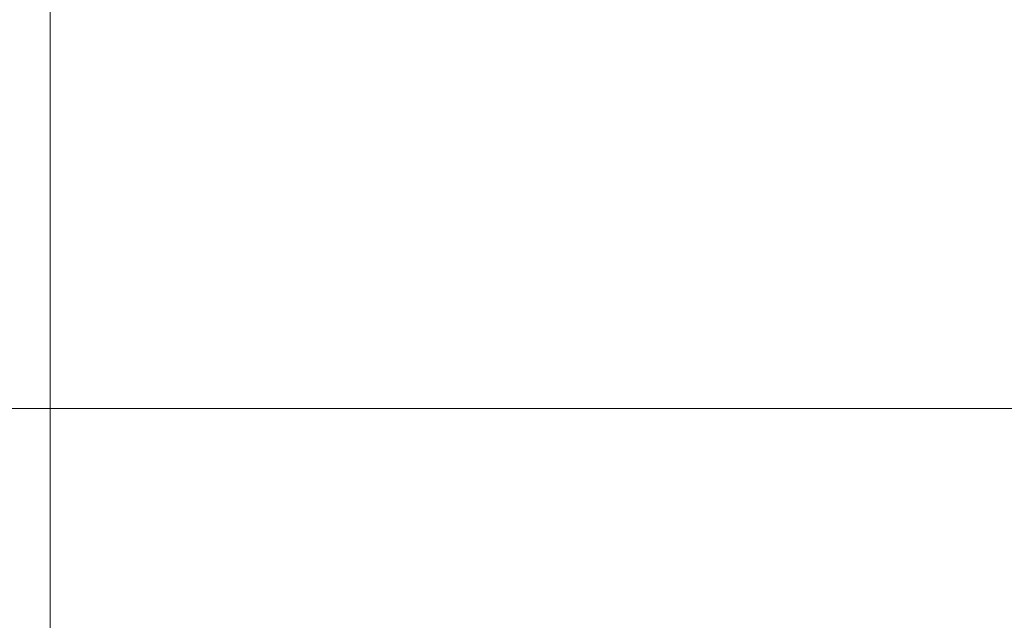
# Model space of a CAD drawing. Extents: x -142 to 528, y -48 to 546.
# Tile 8 of 28: x -76.55 to -67.84, y 50.68 to 55.99. Entities that reach past the tile are written whole.
import ezdxf
from ezdxf.lldxf.tags import DXFTag

# ---------------------------------------------------------------- set-up
doc = ezdxf.new("R2010")
doc.units = 0
doc.layers.get('0').update_dxf_attribs({"lineweight": 35})
doc.layers.add('5_OG-BESTAND', color=7, linetype='Continuous', lineweight=25)
doc.layers.add('5_OG-SCHRAFF-FILL', color=7, linetype='Continuous', lineweight=25)
tags = doc.linetypes.add('VERDECKT2_S2', pattern=[0.0027, 0.002, -0.0007]).pattern_tags.tags
tags[6:7] = [DXFTag(74, 4), DXFTag(75, 0), DXFTag(340, '0'), DXFTag(46, 1.0), DXFTag(50, 0.0), DXFTag(44, 0.0), DXFTag(45, 0.0)]
tags[4:5] = [DXFTag(74, 4), DXFTag(75, 0), DXFTag(340, '0'), DXFTag(46, 1.0), DXFTag(50, 0.0), DXFTag(44, 0.0), DXFTag(45, 0.0)]

# ---------------------------------------------------------------- blocks, each defined once
blk = doc.blocks.new('Referenz-A07AMIMB1N', base_point=(-124.3903, -25.0036))
at = {"layer": '5_OG-BESTAND', "color": 0, "linetype": 'VERDECKT2_S2', "lineweight": 18, "ltscale": 0.18}
blk.add_line((-76.2806, 239.9616), (-76.2806, 39.2699), dxfattribs=at)
at = {"layer": '5_OG-SCHRAFF-FILL', "color": 0, "lineweight": 13}
blk.add_line((-85.9707, 52.5527), (-32.7849, 52.5527), dxfattribs=at)

msp = doc.modelspace()

# ---------------------------------------------------------------- block references
at = {"color": 251, "lineweight": 25, "ltscale": 0.25, "true_color": 0x585858}
msp.add_blockref('Referenz-A07AMIMB1N', (-124.3903, -25.0036), dxfattribs=at)

doc.saveas('drawing.dxf')
